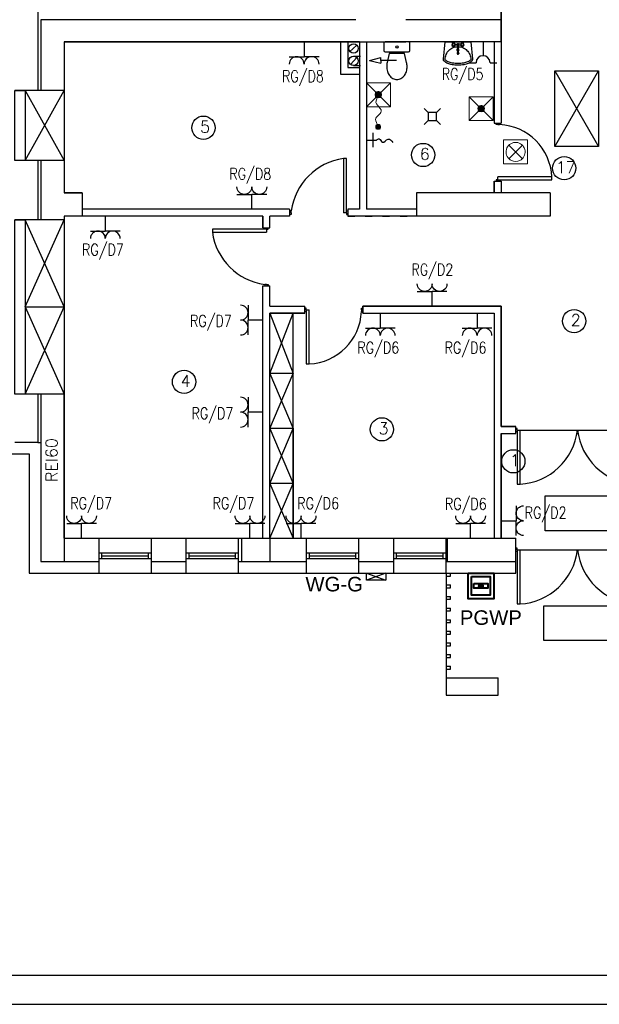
# Model space of a CAD drawing. Header units: inches. Extents: x 6268 to 12323, y 5221 to 42059.
# Tile 85 of 98: x 8529 to 9526, y 32923 to 34617. Entities that reach past the tile are written whole.
import ezdxf
from ezdxf.enums import TextEntityAlignment as Align

# ---------------------------------------------------------------- set-up
doc = ezdxf.new("R2010")
doc.units = ezdxf.units.IN
doc.header["$MEASUREMENT"] = 0
doc.linetypes.add('ACAD_ISO03W100', pattern=[30, 12, -18])
doc.layers.add('1DE-schemat ideowy', color=1, linetype='Continuous', lineweight=40)
doc.layers.add('2DE_NUMEL', color=1, linetype='Continuous', lineweight=20)
for name, color, linetype in [('2DE_OBL2', 1, 'Continuous'), ('CP_LINENORM', 253, 'Continuous'), ('PDF _Geometria', 7, 'Continuous'), ('PDF _Wypełnienia brył', 7, 'Continuous')]:
    doc.layers.add(name, color=color, linetype=linetype)
doc.styles.add('CP_ATTR', font='romans.shx')
doc.styles.get("Standard").update_dxf_attribs({"font": 'txt.shx'})

# ---------------------------------------------------------------- blocks, each defined once
blk = doc.blocks.new('CPEL_3282')
blk.add_hatch(color=256).paths.add_polyline_path([(-0.085, 0, 1), (0.085, 0, 1)])
for points in [[(-0.55, 0.55), (0.55, 0.55), (0.55, -0.55), (-0.55, -0.55)], [(-0.4, 0.4), (0.4, 0.4), (0.4, -0.4), (-0.4, -0.4)], [(-0.3, 0.1), (0.3, 0.1), (0.3, -0.1), (-0.3, -0.1)]]:
    blk.add_lwpolyline(points, close=True)
blk.add_circle((0, 0), 0.0853)
at = {"linetype": 'ByBlock', "style": 'CP_ATTR', "flags": 9}
for tag, p in [('NAME', (-0.092, -0.018)), ('GROUP', (-0.092, -0.018)), ('NUMBER', (-0.092, -0.018)), ('PRODUCER', (-0.092, -0.018)), ('ARTICLE', (-0.092, -0.018)), ('CHARACTER', (-0.092, -0.018)), ('VOLTAGE', (-0.092, -0.019)), ('WEIGHT', (-0.092, -0.018)), ('OTHER', (-0.092, -0.018)), ('PRODUCT-TYPE', (-0.092, -0.019)), ('ORDER-NO', (-0.092, -0.019)), ('POWER', (-0.092, -0.019))]:
    blk.add_attdef(tag, text='', height=0.00005, dxfattribs=at).set_placement(p, align=Align.MIDDLE_LEFT)
blk = doc.blocks.new('CPEL_25872')
for p in [(0, 0), (-0.4, -0.4), (0.4, -0.4)]:
    blk.add_line(p, (0, -0.4))
for centre, start in [((-0.2, -0.6), 360), ((0.2, -0.6), 0)]:
    blk.add_arc(centre, 0.2, start, 180)
at = {"linetype": 'ByBlock', "style": 'CP_ATTR', "flags": 9}
for tag, p in [('NAME', (-0.092, -0.018)), ('GROUP', (-0.092, -0.018)), ('NUMBER', (-0.092, -0.018)), ('PRODUCER', (-0.092, -0.018)), ('ARTICLE', (-0.092, -0.018)), ('CHARACTER', (-0.092, -0.018)), ('VOLTAGE', (-0.092, -0.019)), ('WEIGHT', (-0.092, -0.018)), ('OTHER', (-0.092, -0.018)), ('PRODUCT-TYPE', (-0.092, -0.019)), ('ORDER-NO', (-0.092, -0.019)), ('POWER', (-0.092, -0.019))]:
    blk.add_attdef(tag, text='', height=0.00005, dxfattribs=at).set_placement(p, align=Align.MIDDLE_LEFT)
blk = doc.blocks.new('CPEL_2588')
for p, q in [((0, 0), (0, -0.4)), ((-0.4, -0.6), (-0.2, -0.6)), ((0.2, -0.6), (0.4, -0.6))]:
    blk.add_line(p, q)
blk.add_arc((0, -0.6), 0.2, 360, 180)
at = {"linetype": 'ByBlock', "style": 'CP_ATTR', "flags": 9}
for tag, p in [('NAME', (-0.092, -0.018)), ('GROUP', (-0.092, -0.018)), ('NUMBER', (-0.092, -0.018)), ('PRODUCER', (-0.092, -0.018)), ('ARTICLE', (-0.092, -0.018)), ('CHARACTER', (-0.092, -0.018)), ('VOLTAGE', (-0.092, -0.019)), ('WEIGHT', (-0.092, -0.018)), ('OTHER', (-0.092, -0.018)), ('PRODUCT-TYPE', (-0.092, -0.019)), ('ORDER-NO', (-0.092, -0.019)), ('POWER', (-0.092, -0.019))]:
    blk.add_attdef(tag, text='', height=0.00005, dxfattribs=at).set_placement(p, align=Align.MIDDLE_LEFT)
blk = doc.blocks.new('Przycisk przyzywowy')
at = {"layer": 'PDF _Geometria', "color": 1, "lineweight": 9}
blk.add_lwpolyline([(-9521, -1898), (-9521, -1856.7), (-9479.9, -1856.7), (-9479.9, -1898)], close=True, dxfattribs=at)
for points in [[(-9479.9, -1856.7), (-9521, -1898)], [(-9479.9, -1898), (-9521, -1856.7)], [(-9500.5, -1877.4), (-9490.1, -1881.1)], [(-9490.1, -1881.1), (-9487.3, -1881.5), (-9484.7, -1880.7), (-9482.5, -1878.8)], [(-9482.5, -1878.8), (-9476.7, -1874)], [(-9476.7, -1874), (-9474.7, -1872.7), (-9472.4, -1872.4), (-9470.1, -1873), (-9468, -1874.3), (-9463.5, -1878.8), (-9462.1, -1880.5), (-9460, -1881.8), (-9457.7, -1882.3), (-9455.4, -1881.8)], [(-9455.4, -1881.8), (-9445.1, -1877.8)]]:
    blk.add_lwpolyline(points, dxfattribs=at)
at = {"layer": 'PDF _Geometria', "color": 1, "lineweight": 0}
for points in [[(-9504.3, -1873.4), (-9500.5, -1877.3), (-9504.3, -1881.3), (-9505.3, -1879.8), (-9505.9, -1878.2), (-9505.9, -1876.5), (-9505.3, -1874.9)], [(-9504.3, -1873.4), (-9503, -1872.4), (-9501.3, -1872), (-9499.7, -1872), (-9497.9, -1872.4), (-9496.6, -1873.4), (-9500.5, -1877.3)], [(-9504.3, -1881.3), (-9500.5, -1877.4), (-9496.6, -1881.3), (-9497.9, -1882.3), (-9499.7, -1882.7), (-9501.3, -1882.7), (-9503, -1882.3)], [(-9500.5, -1877.4), (-9496.6, -1873.4), (-9495.4, -1875.3), (-9495, -1877.4), (-9495.4, -1879.5), (-9496.6, -1881.3)]]:
    blk.add_lwpolyline(points, close=True, dxfattribs=at)
at = {"layer": 'PDF _Geometria', "color": 1, "lineweight": 9}
blk.add_lwpolyline([(-9448.9, -1876.2, 1.226324), (-9441, -1877.8), (-9441.3, -1876.2), (-9442.2, -1874.9)], format="xyb", dxfattribs=at)
blk.add_circle((-9500.5, -1877.4), 5.48, dxfattribs=at)
at = {"layer": 'PDF _Geometria', "color": 1, "lineweight": 0}
blk.add_circle((-9445.2, -1877.8), 4.13, dxfattribs=at)
at = {"layer": 'PDF _Geometria', "color": 1, "lineweight": 9}
blk.add_open_spline([(-9442.2, -1874.9), (-9444.5, -1872.7), (-9447.5, -1873.5), (-9448.9, -1876.2)], degree=3, dxfattribs=at)
at = {"layer": 'PDF _Wypełnienia brył', "color": 1, "lineweight": 5, "transparency": 33554559}
for points in [[(-9494.9, -1882.9), (-9494.9, -1872), (-9505.9, -1882.9), (-9505.9, -1872)], [(-9440.9, -1882), (-9440.9, -1873.6), (-9449, -1882), (-9449, -1873.6)]]:
    blk.add_solid(points, dxfattribs=at)
blk = doc.blocks.new('Przycisk kasujący')
at = {"layer": 'PDF _Geometria', "color": 1, "lineweight": 9}
blk.add_lwpolyline([(-9521, -1965.9), (-9521, -1924.7), (-9479.9, -1924.7), (-9479.9, -1965.9)], close=True, dxfattribs=at)
for points in [[(-9479.9, -1924.7), (-9521, -1965.9)], [(-9479.9, -1965.9), (-9521, -1924.7)]]:
    blk.add_lwpolyline(points, dxfattribs=at)
at = {"layer": 'PDF _Geometria', "color": 1, "lineweight": 0}
for points in [[(-9504.3, -1949.2), (-9500.5, -1945.3), (-9496.6, -1949.2), (-9497.9, -1950.2), (-9499.7, -1950.6), (-9501.3, -1950.6), (-9503, -1950.2), (-9504.3, -1949.2), (-9505.3, -1947.7), (-9505.9, -1946.1), (-9505.9, -1944.4), (-9505.3, -1942.8), (-9504.3, -1941.3), (-9500.5, -1945.3)], [(-9504.3, -1941.3), (-9503, -1940.3), (-9501.3, -1939.9), (-9499.7, -1939.9), (-9497.9, -1940.3), (-9496.6, -1941.3), (-9500.5, -1945.3)], [(-9500.5, -1945.3), (-9496.6, -1941.4), (-9495.4, -1943.2), (-9495, -1945.3), (-9495.4, -1947.4), (-9496.6, -1949.2)]]:
    blk.add_lwpolyline(points, close=True, dxfattribs=at)
at = {"layer": 'PDF _Geometria', "color": 1, "lineweight": 9}
blk.add_circle((-9500.5, -1945.3), 5.48, dxfattribs=at)
at = {"layer": 'PDF _Wypełnienia brył', "color": 1, "lineweight": 5, "transparency": 33554559}
blk.add_solid([(-9494.9, -1950.8), (-9494.9, -1939.9), (-9505.9, -1950.8), (-9505.9, -1939.9)], dxfattribs=at)
blk = doc.blocks.new('Sygnalizator')
at = {"layer": 'PDF _Geometria', "color": 1, "lineweight": 9}
blk.add_lwpolyline([(-9521, -2027), (-9521, -1985.8), (-9479.9, -1985.8), (-9479.9, -2027)], close=True, dxfattribs=at)
blk.add_lwpolyline([(-9485.6, -2013.5), (-9484.4, -2010), (-9484, -2006.4), (-9484.4, -2002.8), (-9485.6, -1999.3, 0.711136), (-9516.5, -2002.8), (-9516.9, -2006.4), (-9516.5, -2010, 0.711136)], format="xyb", close=True, dxfattribs=at)
for points in [[(-9488.8, -2018), (-9512, -1994.8)], [(-9488.8, -1994.8), (-9512, -2018)]]:
    blk.add_lwpolyline(points, dxfattribs=at)
blk = doc.blocks.new('cp_num_el')
at = {"linetype": 'ByBlock', "style": 'CP_ATTR', "width": 0.8, "flags": 12}
blk.add_attdef('VAL', (0, 0), '', height=1, dxfattribs=at)

msp = doc.modelspace()

# ---------------------------------------------------------------- hatches: boundary and pattern name
h = msp.add_hatch()
h.set_pattern_fill('ANSI31', color=256, scale=5)
h.set_pattern_definition([(45, (-1177857666.037, -935704755.378), (-11.22532015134, 11.22532015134), [])])
h.paths.add_polyline_path([(9264.543, 33724.907), (9262.543, 33724.907), (9262.543, 33684.907), (9264.543, 33684.907)])

# ---------------------------------------------------------------- linework, layer by layer
for p, q in [((8560.543, 34832.907), (8560.543, 34494.907)), ((9357.543, 34578.907), (9357.543, 34646.907)), ((8565.543, 34616.907), (8565.543, 34494.907)), ((9107.543, 34616.907), (8565.543, 34616.907)), ((9357.543, 34616.907), (9193.543, 34616.907)), ((8605.543, 34578.907), (8605.543, 34494.907)), ((9107.543, 34578.907), (8605.543, 34578.907)), ((8605.543, 34578.907), (9113.543, 34578.907)), ((9081.543, 34522.907), (9081.543, 34578.907)), ((9113.543, 34578.907), (9093.543, 34578.907)), ((9093.543, 34578.907), (9093.543, 34534.907)), ((9096.694, 34561.716), (9109.023, 34573.374)), ((9107.543, 34578.907), (9193.543, 34578.907)), ((9113.543, 34578.907), (9113.543, 34290.907)), ((9125.543, 34578.907), (9125.543, 34290.907)), ((9357.543, 34578.907), (9193.543, 34578.907)), ((9277.392, 34574.777), (9282.242, 34575.141)), ((9282.242, 34572.668), (9277.392, 34573.032)), ((9288.792, 34574.777), (9283.941, 34575.141)), ((9288.792, 34573.032), (9283.941, 34572.668)), ((9345.543, 34578.907), (9345.543, 34438.907)), ((9357.543, 34578.907), (9357.543, 34438.907)), ((9098.064, 34540.114), (9109.023, 34551.772)), ((9130.623, 34546.884), (9150.623, 34551.884)), ((9150.623, 34546.884), (9150.623, 34551.884)), ((9284.342, 34559.704), (9284.342, 34558.824)), ((9093.543, 34534.907), (9113.543, 34534.907)), ((9113.543, 34534.907), (9113.543, 34522.907)), ((9130.623, 34546.884), (9150.623, 34541.884)), ((9177.179, 34546.884), (9150.623, 34546.884)), ((9150.623, 34546.884), (9150.623, 34541.884)), ((9113.543, 34522.907), (9081.543, 34522.907)), ((9450.043, 34528.907), (9525.043, 34528.907)), ((9450.043, 34398.907), (9450.043, 34528.907)), ((9450.043, 34398.907), (9525.043, 34528.907)), ((9450.043, 34528.907), (9525.043, 34398.907)), ((9525.043, 34528.907), (9525.043, 34398.907)), ((8605.543, 34494.907), (8520.543, 34494.907)), ((8538.543, 34374.907), (8605.543, 34494.907)), ((8538.543, 34494.907), (8605.543, 34374.907)), ((8605.543, 34494.907), (8605.543, 34374.907)), ((9224.926, 34464.411), (9231.926, 34457.411)), ((9245.926, 34457.411), (9231.926, 34457.411)), ((9231.926, 34457.411), (9231.926, 34443.411)), ((9252.926, 34464.411), (9245.926, 34457.411)), ((9245.926, 34450.411), (9245.926, 34457.411)), ((9245.926, 34443.411), (9245.926, 34457.411)), ((9224.926, 34436.411), (9231.926, 34443.411)), ((9231.926, 34443.411), (9245.926, 34443.411)), ((9252.926, 34436.411), (9245.926, 34443.411)), ((9345.543, 34438.907), (9357.543, 34438.907)), ((9348.543, 34436.407), (9348.543, 34438.907)), ((9351.543, 34436.407), (9348.543, 34436.407)), ((9351.543, 34436.407), (9354.543, 34436.407)), ((9354.543, 34436.407), (9354.543, 34438.907)), ((9136.527, 34422.187), (9136.527, 34397.48)), ((9125.543, 34409.833), (9142.813, 34409.833)), ((9525.043, 34398.907), (9450.043, 34398.907)), ((8605.543, 34374.907), (8520.543, 34374.907)), ((8560.543, 34374.907), (8560.543, 34272.907)), ((8565.543, 34374.907), (8565.543, 34272.907)), ((8605.543, 34374.907), (8605.543, 34318.907)), ((9091.043, 34377.907), (9086.043, 34377.907)), ((9086.043, 34377.907), (9086.043, 34284.907)), ((9091.043, 34287.907), (9091.043, 34377.907)), ((9351.543, 34341.407), (9351.543, 34346.407)), ((9444.543, 34346.407), (9351.543, 34346.407)), ((9444.543, 34341.407), (9444.543, 34346.407)), ((9345.543, 34338.907), (9345.543, 34318.907)), ((9345.543, 34318.907), (9345.543, 34338.907)), ((9345.543, 34338.907), (9357.543, 34338.907)), ((9351.543, 34341.407), (9348.543, 34341.407)), ((9348.543, 34341.407), (9348.543, 34338.907)), ((9354.543, 34338.907), (9348.543, 34338.907)), ((9351.543, 34341.407), (9354.543, 34341.407)), ((9354.543, 34341.407), (9354.543, 34338.907)), ((9354.543, 34341.407), (9444.543, 34341.407)), ((9357.543, 34338.907), (9357.543, 34318.907)), ((8636.543, 34318.907), (8605.543, 34318.907)), ((8605.543, 34318.907), (8636.543, 34318.907)), ((8636.543, 34318.907), (8636.543, 34278.907)), ((9441.543, 34318.907), (9211.543, 34318.907)), ((9211.543, 34318.907), (9211.543, 34278.907)), ((9441.543, 34318.907), (9441.543, 34278.907)), ((8605.543, 34278.907), (8605.543, 34272.907)), ((8636.543, 34278.907), (8605.543, 34278.907)), ((8993.543, 34290.907), (8636.543, 34290.907)), ((8947.543, 34278.907), (8636.543, 34278.907)), ((8947.543, 34258.907), (8947.543, 34278.907)), ((8947.543, 34278.907), (8947.543, 34258.907)), ((8959.543, 34258.907), (8959.543, 34278.907)), ((8993.543, 34278.907), (8959.543, 34278.907)), ((8993.543, 34290.907), (8993.543, 34278.907)), ((8996.043, 34287.907), (8993.543, 34287.907)), ((8996.043, 34281.907), (8993.543, 34281.907)), ((8996.043, 34284.907), (8996.043, 34287.907)), ((8996.043, 34284.907), (8996.043, 34281.907)), ((9091.043, 34284.907), (9086.043, 34284.907)), ((9091.043, 34284.907), (9091.043, 34287.907)), ((9091.043, 34287.907), (9093.543, 34287.907)), ((9091.043, 34284.907), (9091.043, 34281.907)), ((9091.043, 34281.907), (9093.543, 34281.907)), ((9113.543, 34290.907), (9093.543, 34290.907)), ((9113.543, 34290.907), (9093.543, 34290.907)), ((9093.543, 34290.907), (9093.543, 34278.907)), ((9093.543, 34287.907), (9093.543, 34281.907)), ((9211.543, 34278.907), (9093.543, 34278.907)), ((9211.543, 34290.907), (9125.543, 34290.907)), ((9441.543, 34278.907), (9211.543, 34278.907)), ((8605.543, 34272.907), (8520.543, 34272.907)), ((8538.543, 34272.907), (8538.543, 33972.907)), ((8605.543, 34122.907), (8538.543, 34272.907)), ((8538.543, 34122.907), (8605.543, 34272.907)), ((8605.543, 34272.907), (8605.543, 33972.907)), ((8950.543, 34256.407), (8860.543, 34256.407)), ((8860.543, 34256.407), (8860.543, 34251.407)), ((8860.543, 34251.407), (8953.543, 34251.407)), ((8947.543, 34258.907), (8959.543, 34258.907)), ((8950.543, 34256.407), (8950.543, 34258.907)), ((8950.543, 34258.907), (8956.543, 34258.907)), ((8953.543, 34256.407), (8950.543, 34256.407)), ((8953.543, 34256.407), (8953.543, 34251.407)), ((8953.543, 34256.407), (8956.543, 34256.407)), ((8956.543, 34256.407), (8956.543, 34258.907)), ((8953.543, 34161.407), (8950.543, 34161.407)), ((8950.543, 34161.407), (8950.543, 34158.907)), ((8953.543, 34161.407), (8956.543, 34161.407)), ((8956.543, 34161.407), (8956.543, 34158.907)), ((8947.543, 33724.907), (8947.543, 34158.907)), ((8947.543, 34158.907), (8959.543, 34158.907)), ((8959.543, 34123.907), (8959.543, 34158.907)), ((8538.543, 34122.907), (8605.543, 34122.907)), ((8538.543, 34122.907), (8605.543, 33972.907)), ((8538.543, 33972.907), (8605.543, 34122.907)), ((8959.543, 34123.907), (9019.543, 34123.907)), ((8959.543, 33724.907), (8959.543, 34111.907)), ((8959.543, 33724.907), (8959.543, 34111.907)), ((8959.543, 34111.907), (9019.543, 34111.907)), ((8959.543, 34111.907), (9019.543, 34111.907)), ((9019.543, 34111.907), (8959.543, 34111.907)), ((8959.543, 34008.407), (8999.543, 34111.907)), ((8959.543, 34111.907), (8999.543, 34008.407)), ((8999.543, 33724.907), (8999.543, 34111.907)), ((9019.543, 34111.907), (9019.543, 34123.907)), ((9022.043, 34120.907), (9019.543, 34120.907)), ((9019.543, 34114.907), (9019.543, 34120.907)), ((9022.043, 34114.907), (9019.543, 34114.907)), ((9022.043, 34117.907), (9022.043, 34120.907)), ((9022.043, 34117.907), (9027.043, 34117.907)), ((9022.043, 34117.907), (9022.043, 34114.907)), ((9022.043, 34114.907), (9022.043, 34024.907)), ((9027.043, 34024.907), (9027.043, 34117.907)), ((9117.043, 34117.907), (9117.043, 34120.907)), ((9117.043, 34120.907), (9119.543, 34120.907)), ((9117.043, 34117.907), (9117.043, 34114.907)), ((9117.043, 34114.907), (9119.543, 34114.907)), ((9119.543, 34123.907), (9357.543, 34123.907)), ((9119.543, 34111.907), (9119.543, 34123.907)), ((9119.543, 34111.907), (9345.543, 34111.907)), ((9345.543, 34111.907), (9345.543, 33724.907)), ((9357.543, 34123.907), (9357.543, 33916.907)), ((9022.043, 34024.907), (9027.043, 34024.907)), ((8999.543, 34008.407), (8959.543, 34008.407)), ((8959.543, 33913.907), (8999.543, 34008.407)), ((8959.543, 34008.407), (8999.543, 33913.907)), ((8605.543, 33972.907), (8520.543, 33972.907)), ((8560.543, 33972.907), (8560.543, 33889.907)), ((8565.543, 33972.907), (8565.543, 33684.907)), ((8605.543, 33972.907), (8605.543, 33724.907)), ((8605.543, 33724.907), (8605.543, 33972.907)), ((8999.543, 33913.907), (8959.543, 33913.907)), ((8959.543, 33819.407), (8999.543, 33913.907)), ((8959.543, 33913.907), (8999.543, 33819.407)), ((8999.543, 33913.907), (8999.543, 33724.907)), ((9357.543, 33916.907), (9382.543, 33916.907)), ((9382.543, 33904.907), (9382.543, 33916.907)), ((9385.043, 33913.907), (9382.543, 33913.907)), ((9385.043, 33907.907), (9382.543, 33907.907)), ((9385.043, 33910.907), (9385.043, 33913.907)), ((9385.043, 33910.907), (9385.043, 33907.907)), ((9385.043, 33910.907), (9589.938, 33910.907)), ((9385.043, 33907.907), (9385.043, 33817.907)), ((9390.043, 33817.907), (9390.043, 33910.907)), ((8560.543, 33889.907), (8520.543, 33889.907)), ((8560.543, 33889.907), (8565.543, 33889.907)), ((9357.543, 33904.907), (9357.543, 33724.907)), ((9357.543, 33724.907), (9357.543, 33904.907)), ((9357.543, 33904.907), (9382.543, 33904.907)), ((9357.543, 33904.907), (9382.543, 33904.907)), ((9487.894, 33904.907), (9489.701, 33904.907)), ((8458.543, 33869.907), (8545.543, 33869.907)), ((8545.543, 33869.907), (8545.543, 33664.907)), ((8999.543, 33819.407), (8959.543, 33819.407)), ((8959.543, 33724.907), (8999.543, 33819.407)), ((8959.543, 33819.407), (8999.543, 33724.907)), ((9385.043, 33817.907), (9390.043, 33817.907)), ((9432.89, 33797.866), (9552.89, 33797.866)), ((9432.89, 33737.866), (9432.89, 33797.866)), ((9552.89, 33737.866), (9432.89, 33737.866)), ((8605.543, 33724.907), (8665.543, 33724.907)), ((8605.543, 33724.907), (8947.543, 33724.907)), ((8605.543, 33724.907), (8605.543, 33684.907)), ((8665.543, 33664.907), (8665.543, 33724.907)), ((8665.543, 33724.907), (8755.543, 33724.907)), ((8755.543, 33724.907), (8815.543, 33724.907)), ((8755.543, 33664.907), (8755.543, 33724.907)), ((8815.543, 33664.907), (8815.543, 33724.907)), ((8815.543, 33724.907), (8905.543, 33724.907)), ((8905.543, 33724.907), (9022.543, 33724.907)), ((8905.543, 33664.907), (8905.543, 33724.907)), ((8910.543, 33724.907), (8910.543, 33684.907)), ((8959.543, 33724.907), (9019.543, 33724.907)), ((8959.543, 33724.907), (8959.543, 33684.907)), ((9022.543, 33664.907), (9022.543, 33724.907)), ((9022.543, 33724.907), (9112.543, 33724.907)), ((9112.543, 33724.907), (9172.543, 33724.907)), ((9112.543, 33664.907), (9112.543, 33724.907)), ((9172.543, 33664.907), (9172.543, 33724.907)), ((9172.543, 33724.907), (9262.543, 33724.907)), ((9262.543, 33724.907), (9382.543, 33724.907)), ((9262.543, 33664.907), (9262.543, 33724.907)), ((9264.543, 33724.907), (9264.543, 33684.907)), ((9382.543, 33664.907), (9382.543, 33724.907)), ((9385.043, 33707.907), (9382.543, 33707.907)), ((9385.043, 33704.907), (9385.043, 33707.907)), ((9385.043, 33704.907), (9385.043, 33701.907)), ((9385.043, 33704.907), (9589.938, 33704.907)), ((9390.043, 33611.907), (9390.043, 33704.907)), ((8665.543, 33699.907), (8755.543, 33699.907)), ((8665.543, 33689.907), (8755.543, 33689.907)), ((8665.543, 33689.907), (8670.543, 33689.907)), ((8670.543, 33689.907), (8670.543, 33699.907)), ((8670.543, 33694.907), (8750.543, 33694.907)), ((8750.543, 33689.907), (8750.543, 33699.907)), ((8815.543, 33699.907), (8905.543, 33699.907)), ((8815.543, 33689.907), (8905.543, 33689.907)), ((8815.543, 33689.907), (8820.543, 33689.907)), ((8820.543, 33689.907), (8820.543, 33699.907)), ((8820.543, 33694.907), (8900.543, 33694.907)), ((8900.543, 33689.907), (8900.543, 33699.907)), ((9022.543, 33699.907), (9112.543, 33699.907)), ((9022.543, 33689.907), (9112.543, 33689.907)), ((9022.543, 33689.907), (9027.543, 33689.907)), ((9027.543, 33689.907), (9027.543, 33699.907)), ((9027.543, 33694.907), (9107.543, 33694.907)), ((9107.543, 33689.907), (9107.543, 33699.907)), ((9172.543, 33699.907), (9262.543, 33699.907)), ((9172.543, 33689.907), (9262.543, 33689.907)), ((9172.543, 33689.907), (9177.543, 33689.907)), ((9177.543, 33689.907), (9177.543, 33699.907)), ((9177.543, 33694.907), (9257.543, 33694.907)), ((9257.543, 33689.907), (9257.543, 33699.907)), ((9385.043, 33701.907), (9382.543, 33701.907)), ((9385.043, 33701.907), (9385.043, 33611.907)), ((8565.543, 33684.907), (8605.543, 33684.907)), ((8605.543, 33684.907), (8665.543, 33684.907)), ((8755.543, 33684.907), (8815.543, 33684.907)), ((8905.543, 33684.907), (9022.543, 33684.907)), ((9112.543, 33684.907), (9172.543, 33684.907)), ((9262.543, 33684.907), (9382.543, 33684.907)), ((8545.543, 33664.907), (8665.543, 33664.907)), ((8545.543, 33664.907), (8665.543, 33664.907)), ((8665.543, 33664.907), (8755.543, 33664.907)), ((8755.543, 33664.907), (8815.543, 33664.907)), ((8815.543, 33664.907), (8905.543, 33664.907)), ((8905.543, 33664.907), (9022.543, 33664.907)), ((9022.543, 33664.907), (9112.543, 33664.907)), ((9112.543, 33664.907), (9172.543, 33664.907)), ((9172.543, 33664.907), (9262.543, 33664.907)), ((9262.543, 33664.907), (9382.543, 33664.907)), ((9262.543, 33664.907), (9262.543, 33454.907)), ((9262.543, 33659.907), (9270.543, 33659.907)), ((9270.543, 33659.907), (9270.543, 33664.907)), ((9262.543, 33644.907), (9270.543, 33644.907)), ((9262.543, 33639.907), (9270.543, 33639.907)), ((9270.543, 33639.907), (9270.543, 33644.907)), ((9262.543, 33624.907), (9270.543, 33624.907)), ((9262.543, 33619.907), (9270.543, 33619.907)), ((9270.543, 33619.907), (9270.543, 33624.907)), ((9262.543, 33604.907), (9270.543, 33604.907)), ((9270.543, 33599.907), (9270.543, 33604.907)), ((9385.043, 33611.907), (9390.043, 33611.907)), ((9430.62, 33608.84), (9550.62, 33608.84)), ((9430.62, 33548.84), (9430.62, 33608.84)), ((9262.543, 33599.907), (9270.543, 33599.907)), ((9262.543, 33584.907), (9270.543, 33584.907)), ((9270.543, 33579.907), (9270.543, 33584.907)), ((9262.543, 33579.907), (9270.543, 33579.907)), ((9262.543, 33564.907), (9270.543, 33564.907)), ((9262.543, 33559.907), (9270.543, 33559.907)), ((9270.543, 33559.907), (9270.543, 33564.907)), ((9262.543, 33544.907), (9270.543, 33544.907)), ((9262.543, 33539.907), (9270.543, 33539.907)), ((9270.543, 33539.907), (9270.543, 33544.907)), ((9550.62, 33548.84), (9430.62, 33548.84)), ((9262.543, 33524.907), (9270.543, 33524.907)), ((9262.543, 33519.907), (9270.543, 33519.907)), ((9270.543, 33519.907), (9270.543, 33524.907)), ((9262.543, 33504.907), (9270.543, 33504.907)), ((9262.543, 33499.907), (9270.543, 33499.907)), ((9270.543, 33499.907), (9270.543, 33504.907)), ((9262.543, 33484.907), (9352.543, 33484.907)), ((9352.543, 33454.907), (9352.543, 33484.907)), ((9262.543, 33454.907), (9352.543, 33454.907)), ((9262.543, 33454.907), (9352.543, 33454.907))]:
    msp.add_line(p, q)
at = {"linetype": 'ACAD_ISO03W100'}
for p, q in [((9103.543, 34553.943), (9125.543, 34553.943)), ((9103.543, 34537.943), (9125.543, 34537.943)), ((9093.543, 34278.907), (9211.543, 34278.907))]:
    msp.add_line(p, q, dxfattribs=at)
at = {"linetype": 'Continuous'}
for p, q in [((8538.543, 34494.907), (8538.543, 34374.907)), ((6468.073, 32973.31), (12118.073, 32973.31))]:
    msp.add_line(p, q, dxfattribs=at)
for points in [[(9357.543, 34646.907), (9357.543, 34578.907)], [(9194.741, 34543.191), (9191.107, 34558.924), (9164.96, 34558.924), (9161.326, 34543.191)], [(8520.543, 34494.907), (8538.543, 34494.907), (8538.543, 34374.907), (8520.543, 34374.907), (8520.543, 34494.907)], [(8520.543, 34272.907), (8538.543, 34272.907), (8538.543, 33972.907), (8520.543, 33972.907), (8520.543, 34272.907)], [(8520.543, 34272.907), (8538.543, 34272.907), (8538.543, 33972.907), (8520.543, 33972.907), (8520.543, 34272.907)], [(9119.543, 34123.907), (9119.543, 34111.907), (9345.543, 34111.907), (9345.543, 33724.907), (9357.543, 33724.907), (9357.543, 33904.907), (9382.543, 33904.907), (9382.543, 33916.907), (9357.543, 33916.907), (9357.543, 34123.907), (9119.543, 34123.907), (9119.543, 34111.907)]]:
    msp.add_lwpolyline(points)
msp.add_lwpolyline([(9158.033, 34561.407), (9198.033, 34561.407, 0.41421356), (9200.533, 34563.907), (9200.533, 34576.407, 0.41421356), (9198.033, 34578.907), (9158.033, 34578.907, 0.41421356), (9155.533, 34576.407), (9155.533, 34563.907, 0.41421356)], format="xyb", close=True)
for points in [[(9258.11, 34548.948), (9260.851, 34578.907), (9305.333, 34578.907), (9308.073, 34548.948, -0.02280923), (9308.092, 34548.54, -0.20345275), (9306.726, 34545.323, -0.09716323), (9300.77, 34541.469, -0.05413092), (9293.286, 34539.379, -0.04107152), (9283.092, 34538.54, -0.04107152), (9272.898, 34539.379, -0.05413092), (9265.414, 34541.469, -0.09716323), (9259.458, 34545.323, -0.20345275), (9258.092, 34548.54, -0.20345275)], [(9305.086, 34548.674, -0.02280923), (9305.092, 34548.54, -0.20345275), (9304.642, 34547.481, -0.09716323), (9299.655, 34544.255, -0.05413092), (9292.795, 34542.339, -0.04107152), (9283.092, 34541.54, -0.04107152), (9273.388, 34542.339, -0.05413092), (9266.528, 34544.255, -0.09716323), (9261.542, 34547.481, -0.20345275), (9261.092, 34548.54, -0.0984914), (9262.766, 34556.959, -0.0984914), (9267.535, 34564.097, -0.0984914), (9274.673, 34568.866, -0.0984914), (9283.092, 34570.54, -0.0984914), (9291.511, 34568.866, -0.0984914), (9298.648, 34564.097, -0.0984914), (9303.417, 34556.959, -0.0984914), (9305.092, 34548.54)], [(9283.882, 34559.422, 0.10454597), (9283.942, 34559.704), (9283.942, 34573.904, 1), (9282.242, 34573.904), (9282.242, 34559.704, 0.10454597), (9282.301, 34559.422)], [(9282.242, 34560.562, 0.00914131), (9282.208, 34560.532, 0.10079648), (9281.936, 34560.148, 0.10454597), (9281.842, 34559.704, 0.10454597), (9281.936, 34559.26)], [(9281.842, 34559.704), (9281.842, 34558.824, 0.10454597), (9281.936, 34558.38, 0.10079648), (9282.208, 34557.997, 0.09591072), (9282.61, 34557.745, 0.09272045), (9283.092, 34557.654, 0.09272045), (9283.574, 34557.745, 0.09591072), (9283.976, 34557.997, 0.10079648), (9284.248, 34558.38)], [(9281.936, 34559.26, 0.10079648), (9282.208, 34558.877, 0.09591072), (9282.61, 34558.625)], [(9283.092, 34558.534, 0.09272045), (9283.574, 34558.625, 0.09591072), (9283.976, 34558.877, 0.10079648), (9284.248, 34559.26)], [(9284.248, 34559.26, 0.10454597), (9284.342, 34559.704, 0.10454597), (9284.248, 34560.148, 0.10079648), (9283.976, 34560.532)], [(9194.325, 34528.061, 0.07203938), (9195.533, 34536.407, 0.05824006), (9194.741, 34543.191)], [(9170.977, 34515.805, 0.13213816), (9178.033, 34513.907, 0.13213816), (9185.09, 34515.805)]]:
    msp.add_lwpolyline(points, format="xyb")
for centre, radius in [((9103.543, 34567.545), 8), ((9178.033, 34570.157), 1.959), ((9275.592, 34573.904), 2), ((9290.592, 34573.904), 2), ((9103.543, 34545.943), 8), ((8845.218, 34431.116), 20), ((9223.191, 34384.222), 20), ((9465.892, 34361.47), 20), ((9482.963, 34098.484), 20), ((8811.822, 33993.971), 20), ((9152.244, 33912.258), 20), ((9378.363, 33857.321), 20)]:
    msp.add_circle(centre, radius)
for centre, radius, start, end in [((9275.592, 34573.904), 3, 18.479542, 341.520458), ((9283.092, 34565.04), 2, 115.150661, 244.849339), ((9283.092, 34573.904), 1.5, 304.518103, 235.481897), ((9283.092, 34565.04), 2, 295.150661, 64.849339), ((9290.592, 34573.904), 3, 198.479542, 161.520458), ((9283.013, 34559.737), 0.778, 203.873452, 226.896534), ((9283.061, 34559.788), 0.848, 226.896534, 248.810627), ((9283.092, 34559.868), 1.334, 248.810627, 270), ((9283.092, 34559.868), 0.934, 248.810627, 270), ((9283.092, 34559.868), 0.934, 270, 291.189373), ((9283.123, 34559.788), 0.848, 291.189373, 313.103466), ((9283.171, 34559.737), 0.778, 313.103466, 336.126548), ((9283.123, 34559.62), 1.248, 46.896534, 48.991514), ((9283.245, 34558.824), 1.097, 336.126548, 0), ((9189.95, 34536.407), 29.417, 166.667413, 180), ((9189.95, 34536.407), 29.417, 180, 196.481727), ((9184.092, 34534.674), 23.308, 196.481727, 215.537686), ((9180.382, 34532.024), 18.749, 215.537686, 239.890598), ((9175.684, 34532.024), 18.749, 300.109402, 324.462314), ((9171.974, 34534.674), 23.308, 324.462314, 343.518273), ((9350.816, 34342.68), 93.802, 2.277484, 87.722529), ((9100.635, 34273.316), 105.604, 97.942007, 172.057986), ((8965.135, 34265.999), 105.604, 187.942007, 262.058006), ((9023.316, 34118.635), 93.802, 272.277484, 357.722523), ((9383.681, 33923.591), 105.875, 273.445174, 353.119606), ((9594.312, 33923.796), 106.303, 186.963942, 264.941152), ((9383.681, 33717.591), 105.875, 273.445174, 353.119606), ((9594.312, 33717.796), 106.303, 186.963942, 264.941152)]:
    msp.add_arc(centre, radius, start, end)
msp.add_spline([(9142.813, 34409.833), (9147.5, 34412.086), (9153.186, 34406.14), (9162.969, 34411.557), (9171.298, 34405.876)], degree=3)
at = {"layer": '1DE-schemat ideowy', "lineweight": 30}
for p, q in [((9159.084, 33664.907), (9125.734, 33652.904)), ((9125.734, 33664.907), (9159.084, 33652.904))]:
    msp.add_line(p, q, dxfattribs=at)
msp.add_lwpolyline([(9159.084, 33664.907), (9159.084, 33652.904), (9125.734, 33652.904), (9125.734, 33664.907)], close=True, dxfattribs=at)
at = {"layer": 'CP_LINENORM', "linetype": 'Continuous'}
msp.add_line((6268.073, 32923.31), (12168.073, 32923.31), dxfattribs=at)

# ---------------------------------------------------------------- block references
at = {"layer": '1DE-schemat ideowy', "lineweight": 30, "rotation": 270}
for name, p in [('Przycisk przyzywowy', (11023.464, 24987.406)), ('Przycisk kasujący', (11268.316, 24963.408)), ('Sygnalizator', (11388.654, 24889.029))]:
    msp.add_blockref(name, p, dxfattribs=at)
at = {"layer": '1DE-schemat ideowy', "xscale": 40, "yscale": 40, "zscale": 50}
msp.add_blockref('CPEL_3282', (9322.543, 33642.907), dxfattribs=at)
at = {"layer": '2DE_NUMEL'}
ref = msp.add_blockref('cp_num_el', (9255.194, 34530.53), dxfattribs=dict(at, xscale=-20, yscale=20, zscale=15, rotation=179.9999999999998))
ref.add_attrib('VAL', 'RG/D5', (9255.194, 34513.33), dxfattribs={"layer": '0', "linetype": 'ByBlock', "height": 20, "rotation": 720, "style": 'CP_ATTR', "width": 0.8, "flags": 12})
ref = msp.add_blockref('cp_num_el', (8980.354, 34526.862), dxfattribs=dict(at, xscale=-20, yscale=20, zscale=15, rotation=179.9999999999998))
ref.add_attrib('VAL', 'RG/D8', (8980.354, 34509.662), dxfattribs={"layer": '0', "linetype": 'ByBlock', "height": 20, "rotation": 720, "style": 'CP_ATTR', "width": 0.8, "flags": 12})
ref = msp.add_blockref('cp_num_el', (8889.833, 34358.973), dxfattribs=dict(at, xscale=-20, yscale=20, zscale=15, rotation=179.9999999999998))
ref.add_attrib('VAL', 'RG/D8', (8889.833, 34341.773), dxfattribs={"layer": '0', "linetype": 'ByBlock', "height": 20, "rotation": 720, "style": 'CP_ATTR', "width": 0.8, "flags": 12})
ref = msp.add_blockref('cp_num_el', (8636.245, 34228.559), dxfattribs=dict(at, xscale=-20, yscale=20, zscale=15, rotation=179.9999999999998))
ref.add_attrib('VAL', 'RG/D7', (8636.245, 34211.359), dxfattribs={"layer": '0', "linetype": 'ByBlock', "height": 20, "rotation": 720, "style": 'CP_ATTR', "width": 0.8, "flags": 12})
ref = msp.add_blockref('cp_num_el', (9203.049, 34194.348), dxfattribs=dict(at, xscale=-20, yscale=20, zscale=15, rotation=179.9999999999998))
ref.add_attrib('VAL', 'RG/D2', (9203.049, 34177.148), dxfattribs={"layer": '0', "linetype": 'ByBlock', "height": 20, "rotation": 720, "style": 'CP_ATTR', "width": 0.8, "flags": 12})
ref = msp.add_blockref('cp_num_el', (8822.009, 34106.003), dxfattribs=dict(at, xscale=-20, yscale=20, zscale=15, rotation=179.9999999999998))
ref.add_attrib('VAL', 'RG/D7', (8822.009, 34088.803), dxfattribs={"layer": '0', "linetype": 'ByBlock', "height": 20, "rotation": 720, "style": 'CP_ATTR', "width": 0.8, "flags": 12})
ref = msp.add_blockref('cp_num_el', (9110.077, 34060.036), dxfattribs=dict(at, xscale=-20, yscale=20, zscale=15, rotation=179.9999999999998))
ref.add_attrib('VAL', 'RG/D6', (9110.077, 34042.836), dxfattribs={"layer": '0', "linetype": 'ByBlock', "height": 20, "rotation": 720, "style": 'CP_ATTR', "width": 0.8, "flags": 12})
ref = msp.add_blockref('cp_num_el', (9260.133, 34060.036), dxfattribs=dict(at, xscale=-20, yscale=20, zscale=15, rotation=179.9999999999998))
ref.add_attrib('VAL', 'RG/D6', (9260.133, 34042.836), dxfattribs={"layer": '0', "linetype": 'ByBlock', "height": 20, "rotation": 720, "style": 'CP_ATTR', "width": 0.8, "flags": 12})
ref = msp.add_blockref('cp_num_el', (8824.679, 33946.947), dxfattribs=dict(at, xscale=-20, yscale=20, zscale=15, rotation=179.9999999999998))
ref.add_attrib('VAL', 'RG/D7', (8824.679, 33929.747), dxfattribs={"layer": '0', "linetype": 'ByBlock', "height": 20, "rotation": 720, "style": 'CP_ATTR', "width": 0.8, "flags": 12})
ref = msp.add_blockref('cp_num_el', (8616.067, 33792.421), dxfattribs=dict(at, xscale=-20, yscale=20, zscale=15, rotation=179.9999999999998))
ref.add_attrib('VAL', 'RG/D7', (8616.067, 33775.221), dxfattribs={"layer": '0', "linetype": 'ByBlock', "height": 20, "rotation": 720, "style": 'CP_ATTR', "width": 0.8, "flags": 12})
ref = msp.add_blockref('cp_num_el', (8860.831, 33792.421), dxfattribs=dict(at, xscale=-20, yscale=20, zscale=15, rotation=179.9999999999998))
ref.add_attrib('VAL', 'RG/D7', (8860.831, 33775.221), dxfattribs={"layer": '0', "linetype": 'ByBlock', "height": 20, "rotation": 720, "style": 'CP_ATTR', "width": 0.8, "flags": 12})
ref = msp.add_blockref('cp_num_el', (9006.534, 33792.124), dxfattribs=dict(at, xscale=-20, yscale=20, zscale=15, rotation=179.9999999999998))
ref.add_attrib('VAL', 'RG/D6', (9006.534, 33774.924), dxfattribs={"layer": '0', "linetype": 'ByBlock', "height": 20, "rotation": 720, "style": 'CP_ATTR', "width": 0.8, "flags": 12})
ref = msp.add_blockref('cp_num_el', (9260.548, 33791.234), dxfattribs=dict(at, xscale=-20, yscale=20, zscale=15, rotation=179.9999999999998))
ref.add_attrib('VAL', 'RG/D6', (9260.548, 33774.034), dxfattribs={"layer": '0', "linetype": 'ByBlock', "height": 20, "rotation": 720, "style": 'CP_ATTR', "width": 0.8, "flags": 12})
ref = msp.add_blockref('cp_num_el', (9397.937, 33776.252), dxfattribs=dict(at, xscale=-20, yscale=20, zscale=15, rotation=179.9999999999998))
ref.add_attrib('VAL', 'RG/D2', (9397.937, 33759.052), dxfattribs={"layer": '0', "linetype": 'ByBlock', "height": 20, "rotation": 720, "style": 'CP_ATTR', "width": 0.8, "flags": 12})
at = {"layer": '2DE_OBL2'}
for name, p, xscale, yscale, zscale in [('CPEL_25872', (9018.436, 34578.907), 64, 64, 64), ('CPEL_2588', (9326.254, 34578.907), 60, 60, 50), ('CPEL_25872', (8676.328, 34278.907), 64, 64, 64), ('CPEL_25872', (9149.461, 34111.907), 64, 64, 64), ('CPEL_25872', (9316.015, 34111.907), 64, 64, 64)]:
    msp.add_blockref(name, p, dxfattribs=dict(at, xscale=xscale, yscale=yscale, zscale=zscale))
at = {"layer": '2DE_OBL2', "zscale": 64}
for p, xscale, yscale, rotation in [((8928.43, 34290.907), -64, 63.99999999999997, 180), ((9238.543, 34123.907), -64, 63.99999999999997, 180), ((8947.543, 34100.239), 64, 64, 270), ((8947.543, 33941.907), 64, 64, 270), ((9357.543, 33755.155), -64, 63.99999999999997, 89.99999999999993), ((8635.543, 33724.907), -64, 63.99999999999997, 180), ((8925.24, 33724.907), -64, 63.99999999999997, 180), ((9013.112, 33724.907), -64, 63.99999999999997, 180), ((9304.799, 33724.907), -64, 63.99999999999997, 180)]:
    msp.add_blockref('CPEL_25872', p, dxfattribs=dict(at, xscale=xscale, yscale=yscale, rotation=rotation))

# ---------------------------------------------------------------- texts
at = {"char_height": 20, "attachment_point": 1}
for s, insert in [('5', (8839.461, 34442.74)), ('6', (9217.434, 34395.846)), ('17', (9451.543, 34373.094)), ('2', (9477.205, 34110.108)), ('4', (8806.064, 34005.595)), ('3', (9146.486, 33923.882)), ('1', (9372.605, 33868.945))]:
    msp.add_mtext_dynamic_manual_height_columns(s, width=68.36029, gutter_width=12.5, heights=[-20], dxfattribs=dict(at, insert=insert))
at = {"insert": (8573.908, 33821.684), "char_height": 20, "attachment_point": 1, "rotation": 90}
msp.add_mtext_dynamic_manual_height_columns('REI60', width=37.21157, gutter_width=12.5, heights=[-20], dxfattribs=at)
at = {"layer": '2DE_NUMEL', "char_height": 25, "width": 90.0711, "attachment_point": 1}
for s, insert in [('{\\fArial|b0|i0|c238|p34;WG-G}', (9020.636, 33658.507)), ('\\fArial|b0|i0|c0|p32;PGWP', (9286.345, 33600.956))]:
    msp.add_mtext(s, dxfattribs=dict(at, insert=insert))

doc.saveas('drawing.dxf')
